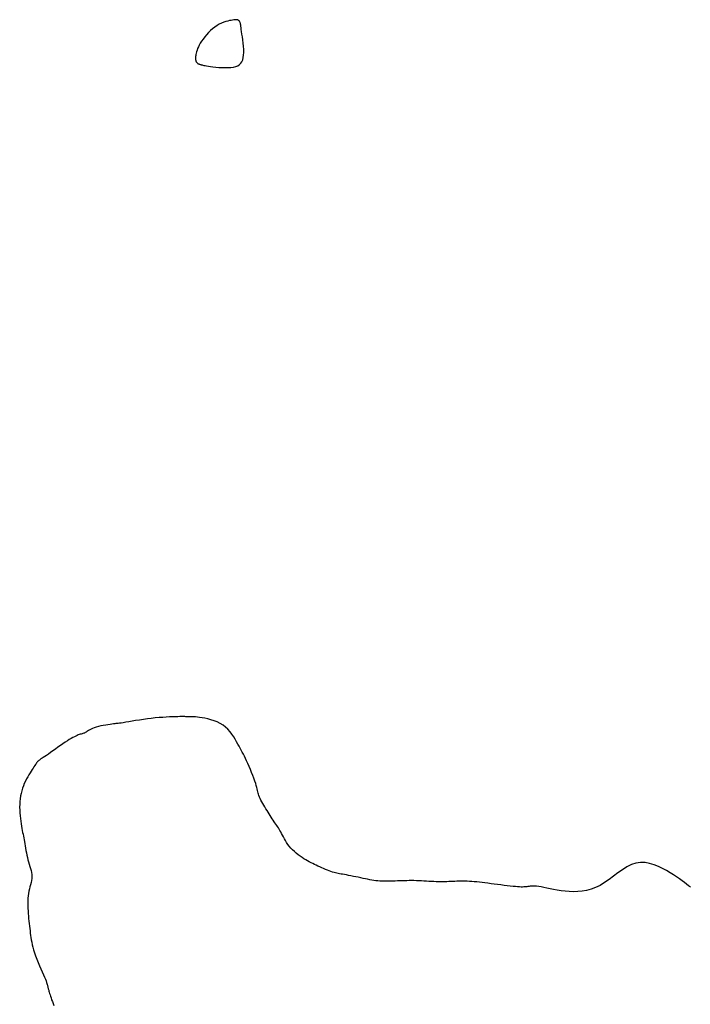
# Model space of a CAD drawing. Header units: millimetres. Extents: x 32690613 to 32693367, y 5343692 to 5344708.
# Tile 154 of 256: x 32692214 to 32692232, y 5344188 to 5344215. Entities that reach past the tile are written whole.
import ezdxf

# ---------------------------------------------------------------- set-up
doc = ezdxf.new("R2010")
doc.units = ezdxf.units.MM
doc.header["$LTSCALE"] = 20
doc.layers.add('02-DGM_HL_494.50', color=132, linetype='Continuous')

msp = doc.modelspace()

# ---------------------------------------------------------------- linework, layer by layer
at = {"layer": '02-DGM_HL_494.50', "elevation": 494.5, "flags": 128}
msp.add_lwpolyline([(32692218.452, 5344214.207), (32692218.446, 5344214.178), (32692218.442, 5344214.152), (32692218.439, 5344214.129), (32692218.438, 5344214.108), (32692218.438, 5344214.091), (32692218.439, 5344214.075), (32692218.441, 5344214.06), (32692218.444, 5344214.047), (32692218.447, 5344214.034), (32692218.451, 5344214.023), (32692218.456, 5344214.011), (32692218.461, 5344214.001), (32692218.467, 5344213.991), (32692218.474, 5344213.983), (32692218.481, 5344213.975), (32692218.489, 5344213.968), (32692218.497, 5344213.961), (32692218.506, 5344213.956), (32692218.516, 5344213.951), (32692218.527, 5344213.947), (32692218.539, 5344213.942), (32692218.551, 5344213.938), (32692218.565, 5344213.934), (32692218.581, 5344213.93), (32692218.597, 5344213.925), (32692218.616, 5344213.92), (32692218.639, 5344213.914), (32692218.667, 5344213.908), (32692218.7, 5344213.901), (32692218.74, 5344213.894), (32692218.789, 5344213.887), (32692218.847, 5344213.878), (32692218.914, 5344213.87), (32692218.99, 5344213.861), (32692219.071, 5344213.854), (32692219.155, 5344213.849), (32692219.24, 5344213.846), (32692219.323, 5344213.847), (32692219.401, 5344213.852), (32692219.473, 5344213.862), (32692219.535, 5344213.878), (32692219.589, 5344213.9), (32692219.634, 5344213.929), (32692219.671, 5344213.965), (32692219.701, 5344214.009), (32692219.723, 5344214.06), (32692219.739, 5344214.119), (32692219.748, 5344214.186), (32692219.751, 5344214.262), (32692219.75, 5344214.344), (32692219.744, 5344214.43), (32692219.736, 5344214.516), (32692219.725, 5344214.602), (32692219.714, 5344214.684), (32692219.703, 5344214.76), (32692219.693, 5344214.828), (32692219.685, 5344214.884), (32692219.679, 5344214.931), (32692219.673, 5344214.97), (32692219.669, 5344215.001), (32692219.665, 5344215.026), (32692219.662, 5344215.045), (32692219.658, 5344215.062), (32692219.653, 5344215.075), (32692219.647, 5344215.088), (32692219.64, 5344215.099), (32692219.633, 5344215.109), (32692219.624, 5344215.117), (32692219.616, 5344215.125), (32692219.607, 5344215.132), (32692219.597, 5344215.137), (32692219.588, 5344215.142), (32692219.579, 5344215.146), (32692219.569, 5344215.148), (32692219.558, 5344215.15), (32692219.544, 5344215.15), (32692219.527, 5344215.149), (32692219.506, 5344215.147), (32692219.48, 5344215.144), (32692219.448, 5344215.139), (32692219.409, 5344215.132), (32692219.365, 5344215.124), (32692219.316, 5344215.113), (32692219.263, 5344215.098), (32692219.206, 5344215.079), (32692219.147, 5344215.056), (32692219.087, 5344215.027), (32692219.025, 5344214.992), (32692218.965, 5344214.951), (32692218.905, 5344214.904), (32692218.847, 5344214.853), (32692218.791, 5344214.798), (32692218.738, 5344214.741), (32692218.689, 5344214.683), (32692218.644, 5344214.625), (32692218.604, 5344214.568), (32692218.57, 5344214.513), (32692218.541, 5344214.46), (32692218.517, 5344214.41), (32692218.498, 5344214.363), (32692218.482, 5344214.319), (32692218.469, 5344214.278), (32692218.459, 5344214.241)], close=True, dxfattribs=at)
msp.add_lwpolyline([(32692231.902, 5344191.567), (32692231.854, 5344191.609), (32692231.8, 5344191.653), (32692231.741, 5344191.699), (32692231.676, 5344191.746), (32692231.605, 5344191.796), (32692231.528, 5344191.848), (32692231.443, 5344191.903), (32692231.351, 5344191.96), (32692231.251, 5344192.02), (32692231.144, 5344192.079), (32692231.032, 5344192.134), (32692230.915, 5344192.181), (32692230.794, 5344192.217), (32692230.671, 5344192.239), (32692230.547, 5344192.242), (32692230.423, 5344192.224), (32692230.3, 5344192.183), (32692230.177, 5344192.122), (32692230.055, 5344192.045), (32692229.933, 5344191.959), (32692229.811, 5344191.869), (32692229.69, 5344191.778), (32692229.568, 5344191.693), (32692229.446, 5344191.619), (32692229.323, 5344191.559), (32692229.201, 5344191.514), (32692229.078, 5344191.481), (32692228.957, 5344191.459), (32692228.837, 5344191.448), (32692228.72, 5344191.444), (32692228.605, 5344191.448), (32692228.493, 5344191.457), (32692228.385, 5344191.47), (32692228.282, 5344191.486), (32692228.183, 5344191.504), (32692228.089, 5344191.523), (32692228.002, 5344191.542), (32692227.92, 5344191.56), (32692227.846, 5344191.575), (32692227.779, 5344191.587), (32692227.72, 5344191.595), (32692227.668, 5344191.6), (32692227.622, 5344191.601), (32692227.582, 5344191.6), (32692227.546, 5344191.596), (32692227.513, 5344191.592), (32692227.483, 5344191.588), (32692227.454, 5344191.583), (32692227.426, 5344191.579), (32692227.398, 5344191.576), (32692227.368, 5344191.575), (32692227.335, 5344191.574), (32692227.297, 5344191.574), (32692227.254, 5344191.576), (32692227.204, 5344191.58), (32692227.146, 5344191.585), (32692227.078, 5344191.592), (32692227.003, 5344191.6), (32692226.922, 5344191.609), (32692226.836, 5344191.619), (32692226.747, 5344191.63), (32692226.657, 5344191.641), (32692226.568, 5344191.653), (32692226.48, 5344191.664), (32692226.396, 5344191.674), (32692226.315, 5344191.685), (32692226.237, 5344191.694), (32692226.162, 5344191.703), (32692226.091, 5344191.71), (32692226.022, 5344191.717), (32692225.955, 5344191.722), (32692225.891, 5344191.727), (32692225.83, 5344191.729), (32692225.77, 5344191.731), (32692225.712, 5344191.732), (32692225.656, 5344191.731), (32692225.601, 5344191.73), (32692225.546, 5344191.729), (32692225.492, 5344191.727), (32692225.439, 5344191.725), (32692225.385, 5344191.723), (32692225.331, 5344191.721), (32692225.277, 5344191.719), (32692225.222, 5344191.718), (32692225.165, 5344191.717), (32692225.107, 5344191.717), (32692225.048, 5344191.717), (32692224.986, 5344191.719), (32692224.923, 5344191.721), (32692224.857, 5344191.725), (32692224.79, 5344191.728), (32692224.722, 5344191.732), (32692224.654, 5344191.736), (32692224.585, 5344191.74), (32692224.517, 5344191.743), (32692224.449, 5344191.746), (32692224.383, 5344191.747), (32692224.317, 5344191.747), (32692224.252, 5344191.747), (32692224.188, 5344191.746), (32692224.125, 5344191.744), (32692224.062, 5344191.742), (32692224, 5344191.74), (32692223.937, 5344191.738), (32692223.875, 5344191.735), (32692223.812, 5344191.733), (32692223.751, 5344191.731), (32692223.689, 5344191.73), (32692223.629, 5344191.73), (32692223.569, 5344191.73), (32692223.511, 5344191.732), (32692223.454, 5344191.735), (32692223.398, 5344191.74), (32692223.343, 5344191.746), (32692223.288, 5344191.754), (32692223.234, 5344191.763), (32692223.178, 5344191.773), (32692223.121, 5344191.784), (32692223.062, 5344191.797), (32692223, 5344191.809), (32692222.936, 5344191.823), (32692222.869, 5344191.837), (32692222.802, 5344191.851), (32692222.735, 5344191.864), (32692222.669, 5344191.877), (32692222.606, 5344191.89), (32692222.547, 5344191.901), (32692222.492, 5344191.911), (32692222.443, 5344191.919), (32692222.399, 5344191.926), (32692222.358, 5344191.933), (32692222.32, 5344191.94), (32692222.283, 5344191.947), (32692222.246, 5344191.956), (32692222.208, 5344191.966), (32692222.167, 5344191.979), (32692222.123, 5344191.994), (32692222.076, 5344192.012), (32692222.027, 5344192.032), (32692221.977, 5344192.053), (32692221.925, 5344192.075), (32692221.873, 5344192.098), (32692221.822, 5344192.121), (32692221.771, 5344192.144), (32692221.723, 5344192.166), (32692221.675, 5344192.188), (32692221.629, 5344192.21), (32692221.582, 5344192.233), (32692221.536, 5344192.256), (32692221.489, 5344192.282), (32692221.441, 5344192.31), (32692221.391, 5344192.341), (32692221.34, 5344192.374), (32692221.287, 5344192.411), (32692221.234, 5344192.451), (32692221.182, 5344192.493), (32692221.13, 5344192.537), (32692221.081, 5344192.583), (32692221.034, 5344192.632), (32692220.991, 5344192.681), (32692220.952, 5344192.732), (32692220.917, 5344192.784), (32692220.885, 5344192.836), (32692220.856, 5344192.887), (32692220.83, 5344192.938), (32692220.805, 5344192.986), (32692220.782, 5344193.032), (32692220.759, 5344193.074), (32692220.737, 5344193.114), (32692220.715, 5344193.15), (32692220.693, 5344193.184), (32692220.671, 5344193.217), (32692220.648, 5344193.249), (32692220.625, 5344193.282), (32692220.601, 5344193.315), (32692220.577, 5344193.35), (32692220.552, 5344193.388), (32692220.525, 5344193.428), (32692220.499, 5344193.471), (32692220.471, 5344193.515), (32692220.443, 5344193.56), (32692220.414, 5344193.606), (32692220.385, 5344193.654), (32692220.356, 5344193.702), (32692220.327, 5344193.75), (32692220.298, 5344193.798), (32692220.271, 5344193.845), (32692220.244, 5344193.891), (32692220.219, 5344193.936), (32692220.197, 5344193.979), (32692220.178, 5344194.02), (32692220.162, 5344194.059), (32692220.15, 5344194.094), (32692220.141, 5344194.129), (32692220.133, 5344194.163), (32692220.125, 5344194.199), (32692220.117, 5344194.238), (32692220.107, 5344194.282), (32692220.094, 5344194.331), (32692220.077, 5344194.389), (32692220.055, 5344194.455), (32692220.028, 5344194.528), (32692219.998, 5344194.606), (32692219.965, 5344194.687), (32692219.931, 5344194.77), (32692219.896, 5344194.851), (32692219.862, 5344194.929), (32692219.829, 5344195.002), (32692219.798, 5344195.068), (32692219.769, 5344195.129), (32692219.741, 5344195.185), (32692219.713, 5344195.239), (32692219.685, 5344195.292), (32692219.657, 5344195.345), (32692219.626, 5344195.401), (32692219.594, 5344195.46), (32692219.559, 5344195.523), (32692219.52, 5344195.59), (32692219.478, 5344195.659), (32692219.431, 5344195.728), (32692219.379, 5344195.796), (32692219.322, 5344195.861), (32692219.258, 5344195.921), (32692219.188, 5344195.975), (32692219.111, 5344196.021), (32692219.028, 5344196.061), (32692218.943, 5344196.094), (32692218.857, 5344196.121), (32692218.773, 5344196.142), (32692218.692, 5344196.16), (32692218.616, 5344196.173), (32692218.549, 5344196.183), (32692218.491, 5344196.191), (32692218.441, 5344196.196), (32692218.399, 5344196.2), (32692218.364, 5344196.202), (32692218.333, 5344196.203), (32692218.305, 5344196.203), (32692218.28, 5344196.203), (32692218.256, 5344196.203), (32692218.231, 5344196.203), (32692218.206, 5344196.204), (32692218.177, 5344196.204), (32692218.145, 5344196.205), (32692218.109, 5344196.205), (32692218.066, 5344196.205), (32692218.016, 5344196.205), (32692217.958, 5344196.204), (32692217.891, 5344196.203), (32692217.816, 5344196.2), (32692217.733, 5344196.197), (32692217.643, 5344196.192), (32692217.548, 5344196.186), (32692217.448, 5344196.178), (32692217.344, 5344196.169), (32692217.237, 5344196.157), (32692217.129, 5344196.144), (32692217.02, 5344196.128), (32692216.913, 5344196.113), (32692216.81, 5344196.096), (32692216.713, 5344196.08), (32692216.623, 5344196.065), (32692216.543, 5344196.052), (32692216.475, 5344196.041), (32692216.419, 5344196.032), (32692216.373, 5344196.026), (32692216.336, 5344196.021), (32692216.303, 5344196.017), (32692216.273, 5344196.014), (32692216.241, 5344196.011), (32692216.206, 5344196.007), (32692216.165, 5344196.002), (32692216.115, 5344195.995), (32692216.058, 5344195.986), (32692215.996, 5344195.976), (32692215.931, 5344195.964), (32692215.865, 5344195.951), (32692215.801, 5344195.937), (32692215.74, 5344195.921), (32692215.685, 5344195.904), (32692215.637, 5344195.886), (32692215.596, 5344195.868), (32692215.561, 5344195.849), (32692215.531, 5344195.831), (32692215.505, 5344195.813), (32692215.482, 5344195.797), (32692215.46, 5344195.782), (32692215.44, 5344195.77), (32692215.419, 5344195.76), (32692215.398, 5344195.752), (32692215.377, 5344195.745), (32692215.354, 5344195.739), (32692215.33, 5344195.733), (32692215.305, 5344195.726), (32692215.277, 5344195.717), (32692215.248, 5344195.707), (32692215.216, 5344195.694), (32692215.181, 5344195.678), (32692215.143, 5344195.659), (32692215.101, 5344195.636), (32692215.056, 5344195.61), (32692215.006, 5344195.58), (32692214.953, 5344195.546), (32692214.894, 5344195.508), (32692214.831, 5344195.465), (32692214.764, 5344195.419), (32692214.696, 5344195.372), (32692214.627, 5344195.323), (32692214.56, 5344195.276), (32692214.495, 5344195.231), (32692214.436, 5344195.189), (32692214.382, 5344195.152), (32692214.336, 5344195.121), (32692214.296, 5344195.095), (32692214.263, 5344195.074), (32692214.235, 5344195.055), (32692214.211, 5344195.04), (32692214.191, 5344195.025), (32692214.174, 5344195.012), (32692214.158, 5344194.998), (32692214.143, 5344194.983), (32692214.129, 5344194.966), (32692214.115, 5344194.947), (32692214.1, 5344194.925), (32692214.084, 5344194.901), (32692214.066, 5344194.873), (32692214.045, 5344194.842), (32692214.022, 5344194.807), (32692213.996, 5344194.767), (32692213.967, 5344194.724), (32692213.937, 5344194.676), (32692213.905, 5344194.625), (32692213.873, 5344194.571), (32692213.841, 5344194.513), (32692213.811, 5344194.453), (32692213.782, 5344194.391), (32692213.756, 5344194.326), (32692213.733, 5344194.259), (32692213.712, 5344194.191), (32692213.695, 5344194.12), (32692213.681, 5344194.048), (32692213.669, 5344193.974), (32692213.661, 5344193.899), (32692213.657, 5344193.822), (32692213.655, 5344193.744), (32692213.657, 5344193.665), (32692213.661, 5344193.587), (32692213.668, 5344193.51), (32692213.676, 5344193.434), (32692213.685, 5344193.362), (32692213.695, 5344193.293), (32692213.705, 5344193.228), (32692213.716, 5344193.168), (32692213.726, 5344193.113), (32692213.736, 5344193.06), (32692213.746, 5344193.01), (32692213.756, 5344192.96), (32692213.766, 5344192.911), (32692213.776, 5344192.86), (32692213.786, 5344192.807), (32692213.795, 5344192.751), (32692213.805, 5344192.692), (32692213.816, 5344192.631), (32692213.826, 5344192.568), (32692213.838, 5344192.505), (32692213.851, 5344192.441), (32692213.865, 5344192.378), (32692213.881, 5344192.315), (32692213.898, 5344192.254), (32692213.916, 5344192.194), (32692213.934, 5344192.135), (32692213.951, 5344192.078), (32692213.965, 5344192.021), (32692213.977, 5344191.965), (32692213.984, 5344191.91), (32692213.987, 5344191.855), (32692213.984, 5344191.801), (32692213.976, 5344191.747), (32692213.965, 5344191.692), (32692213.951, 5344191.637), (32692213.936, 5344191.58), (32692213.92, 5344191.522), (32692213.906, 5344191.463), (32692213.894, 5344191.401), (32692213.885, 5344191.337), (32692213.879, 5344191.27), (32692213.876, 5344191.203), (32692213.875, 5344191.133), (32692213.876, 5344191.063), (32692213.879, 5344190.993), (32692213.883, 5344190.922), (32692213.888, 5344190.852), (32692213.894, 5344190.782), (32692213.9, 5344190.714), (32692213.907, 5344190.646), (32692213.915, 5344190.579), (32692213.922, 5344190.513), (32692213.93, 5344190.448), (32692213.938, 5344190.384), (32692213.945, 5344190.321), (32692213.953, 5344190.259), (32692213.961, 5344190.197), (32692213.971, 5344190.135), (32692213.982, 5344190.072), (32692213.996, 5344190.006), (32692214.013, 5344189.936), (32692214.034, 5344189.863), (32692214.059, 5344189.784), (32692214.089, 5344189.7), (32692214.123, 5344189.613), (32692214.16, 5344189.523), (32692214.198, 5344189.434), (32692214.235, 5344189.347), (32692214.271, 5344189.265), (32692214.304, 5344189.189), (32692214.332, 5344189.122), (32692214.356, 5344189.066), (32692214.374, 5344189.02), (32692214.388, 5344188.981), (32692214.398, 5344188.95), (32692214.405, 5344188.925), (32692214.411, 5344188.904), (32692214.415, 5344188.886), (32692214.418, 5344188.871), (32692214.421, 5344188.856), (32692214.425, 5344188.841), (32692214.429, 5344188.826), (32692214.433, 5344188.809), (32692214.439, 5344188.79), (32692214.445, 5344188.769), (32692214.452, 5344188.744), (32692214.46, 5344188.715), (32692214.47, 5344188.682), (32692214.481, 5344188.645), (32692214.494, 5344188.603), (32692214.509, 5344188.559), (32692214.525, 5344188.511), (32692214.544, 5344188.46), (32692214.564, 5344188.408), (32692214.587, 5344188.353)], dxfattribs=at)

doc.saveas('drawing.dxf')
